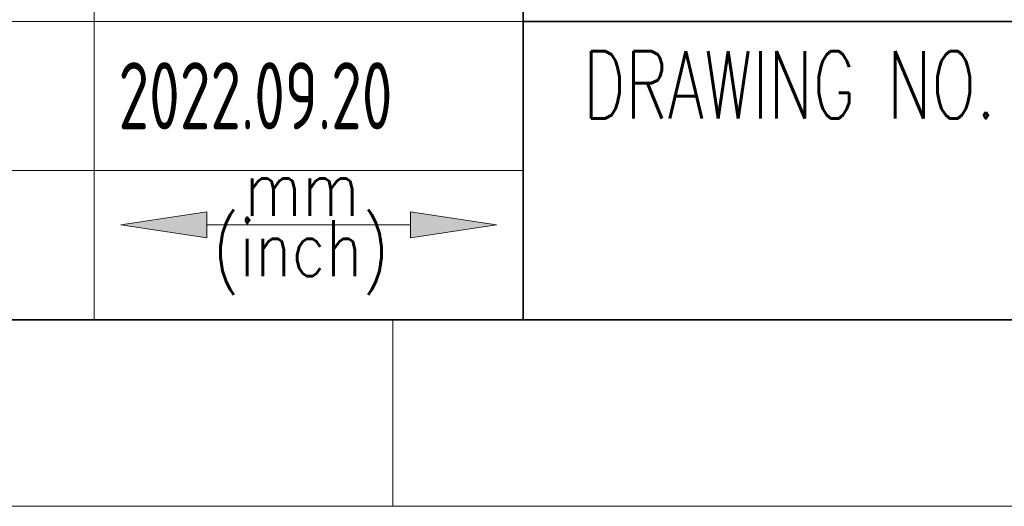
# Model space of a CAD drawing. Header units: millimetres. Extents: x 6 to 292, y 26 to 225.
# Tile 10 of 26: x 181 to 208, y 26 to 39. Entities that reach past the tile are written whole.
import ezdxf
from ezdxf.entities.mleader import LeaderData, LeaderLine
from ezdxf.math import Vec2, Vec3

# ---------------------------------------------------------------- set-up
doc = ezdxf.new("R2010")
doc.units = ezdxf.units.MM
for name, color, linetype in [('Default', 7, 'Continuous'), ('TEXT', 7, 'Continuous'), ('图框', 7, 'Continuous'), ('细实线', 7, 'Continuous'), ('轮廓线', 7, 'Continuous'), ('阴影线', 7, 'Continuous')]:
    doc.layers.add(name, color=color, linetype=linetype)
doc.styles.add('SEACAD_romans_shx', font='romans.shx', dxfattribs={"width": 0.8})

# ---------------------------------------------------------------- blocks, each defined once
blk = doc.blocks.new('_Dot')
at = {"color": 0, "linetype": 'ByBlock', "lineweight": -2}
blk.add_line((-0.5, 0), (-1, 0), dxfattribs=at)
at = {"color": 0, "linetype": 'ByBlock', "const_width": 0.5}
blk.add_lwpolyline([(-0.25, 0, 1), (0.25, 0, 1)], format="xyb", close=True, dxfattribs=at)
blk = doc.blocks.new('A4-drawing_frame')
at = {"layer": '细实线', "color": 7, "linetype": 'Continuous', "lineweight": 13}
for p, q in [((-100.5, 5), (-100.5, 0)), ((-286.5, 0), (0, 0))]:
    blk.add_line(p, q, dxfattribs=at)
at = {"layer": '轮廓线', "color": 7, "linetype": 'Continuous', "lineweight": 35}
blk.add_line((-282, 5), (-5, 5), dxfattribs=at)

msp = doc.modelspace()

# ---------------------------------------------------------------- hatches: boundary and pattern name
at = {"layer": '阴影线', "linetype": 'Continuous', "lineweight": 5}
for points in [[(186.519, 32.868), (186.519, 33.57), (184.214, 33.219)], [(191.981, 33.57), (191.981, 32.868), (194.286, 33.219)]]:
    msp.add_hatch(color=7, dxfattribs=at).paths.add_polyline_path(points)

# ---------------------------------------------------------------- linework, layer by layer
at = {"layer": '细实线', "color": 7, "linetype": 'Continuous', "lineweight": 13}
for p, q in [((183.5, 30.671), (183.5, 46.671)), ((195, 38.671), (167, 38.671)), ((195, 34.671), (167, 34.671)), ((186.519, 33.57), (184.214, 33.219)), ((186.519, 32.868), (186.519, 33.57)), ((191.981, 33.57), (191.981, 32.868)), ((194.286, 33.219), (191.981, 33.57)), ((184.214, 33.219), (186.519, 32.868)), ((191.981, 33.219), (186.519, 33.219)), ((191.981, 32.868), (194.286, 33.219))]:
    msp.add_line(p, q, dxfattribs=at)
at = {"layer": '轮廓线', "color": 7, "linetype": 'Continuous', "lineweight": 35}
for p, q in [((195, 30.671), (195, 54.671)), ((195, 38.671), (287, 38.671)), ((167, 30.671), (287, 30.671)), ((195, 30.671), (287, 30.671))]:
    msp.add_line(p, q, dxfattribs=at)

# ---------------------------------------------------------------- block references
at = {"layer": '图框', "color": 7}
msp.add_blockref('A4-drawing_frame', (292, 25.671), dxfattribs=at)

# ---------------------------------------------------------------- texts
at = {"layer": 'TEXT', "insert": (202.143, 36.971), "char_height": 1.8, "width": 14.28618, "attachment_point": 5, "style": 'SEACAD_romans_shx'}
msp.add_mtext('{\\fromans|b0||i0||c0|p34;\\C7;\\H1.8;\\W0.7;DRAWING NO.}', dxfattribs=at)
at = {"layer": '细实线', "char_height": 1.5, "attachment_point": 7, "style": 'SEACAD_romans_shx'}
for s, insert, width in [('{\\fromans|b0||i0||c0|p34;\\C7;\\H1.5;\\W0.8;mm}', (187.53, 33.456), 3.27274), ('{\\fromans|b0||i0||c0|p34;\\C7;\\H1.5;\\W0.8;(inch)}', (186.677, 31.342), 5.11365)]:
    msp.add_mtext(s, dxfattribs=dict(at, insert=insert, width=width))

# ---------------------------------------------------------------- leaders
at = {"layer": 'Default', "color": 7, "linetype": 'Continuous', "lineweight": 13}
ml = msp.add_multileader_mtext('Standard', dxfattribs=at)
ml.set_content('{\\pxsm0.9;\\fSolid Edge ANSI|b0||i0||c0|p34;\\W0.7;2022.09.20\\P}', color=7)
ml.set_leader_properties()
ml.set_arrow_properties(name='DOT')
ml.build(insert=Vec2(0, 0))
ml.multileader.update_dxf_attribs({"leader_type": 0, "dogleg_length": 0, "arrow_head_size": 1.8})
ctx = ml.context
ctx.base_point, ctx.char_height, ctx.arrow_head_size, ctx.landing_gap_size, ctx.plane_origin = Vec3(182.148, 36.67), 1.8, 1.8, 0.63, Vec3(0, 20.671)
ctx.mtext.insert = Vec3(184.148, 37.578)

doc.saveas('drawing.dxf')
